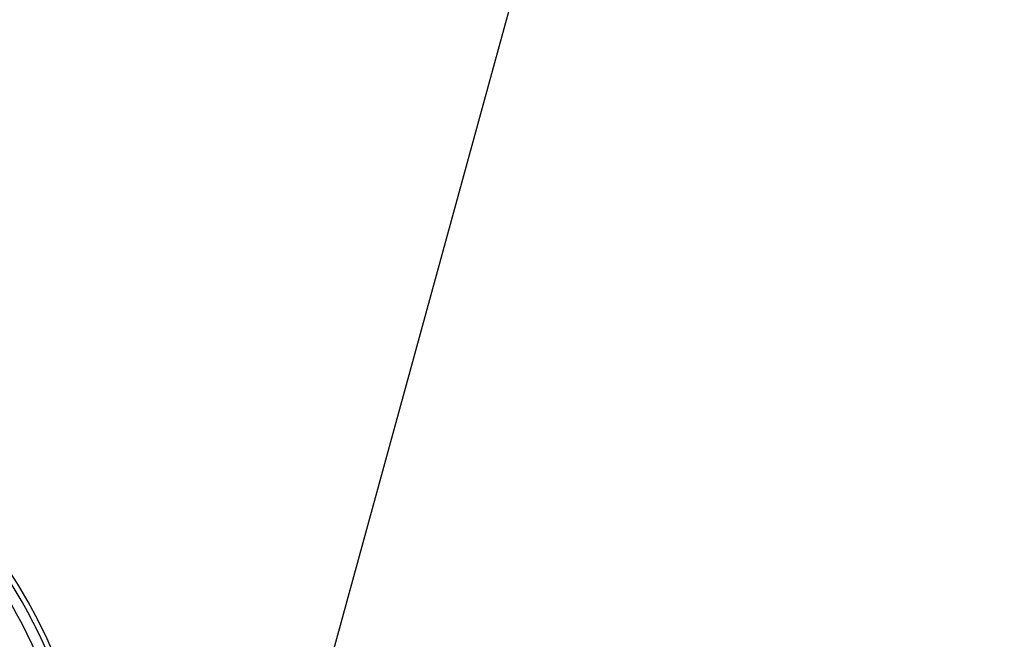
# Model space of a CAD drawing. Header units: millimetres. Extents: x 1903 to 18395, y 655 to 15963.
# Tile 32 of 54: x 3311 to 3684, y 12540 to 12775. Entities that reach past the tile are written whole.
import ezdxf

# ---------------------------------------------------------------- set-up
doc = ezdxf.new("R2010")
doc.units = ezdxf.units.MM

msp = doc.modelspace()

# ---------------------------------------------------------------- linework, layer by layer
at = {"color": 7, "linetype": 'Continuous', "lineweight": 25, "ltscale": 2, "flags": 128}
msp.add_lwpolyline([(4084.08, 14917.97), (4000.62, 14613.9), (3914.37, 14299.67), (3828.12, 13985.44), (3741.87, 13671.21), (3612.49, 13199.86), (3547.81, 12964.19), (3483.12, 12728.52), (3427.52, 12525.96)], dxfattribs=at)
at = {"color": 7, "linetype": 'Continuous', "lineweight": 25, "ltscale": 4}
for radius, start, end in [(202, 90, 339.5732), (202, 20.4268, 90), (200, 20.6403, 339.3597), (196, 21.0814, 338.9186)]:
    msp.add_arc((3138.37, 12455.46), radius, start, end, dxfattribs=at)

doc.saveas('drawing.dxf')
